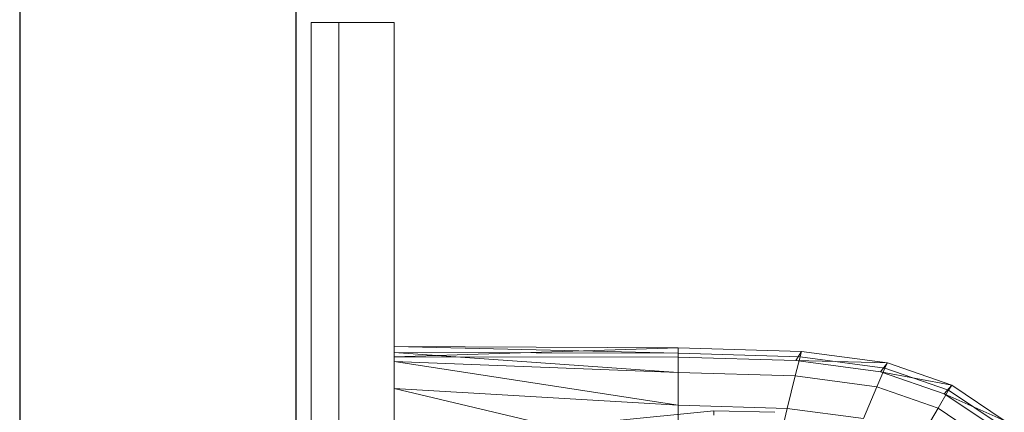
# Model space of a CAD drawing. Header units: metres. Extents: x 391.1 to 430.4, y 12.7 to 28.4.
# Tile 43 of 165: x 401.356 to 401.713, y 26.777 to 26.919. Entities that reach past the tile are written whole.
import ezdxf

# ---------------------------------------------------------------- set-up
doc = ezdxf.new("R2010")
doc.units = ezdxf.units.M
for name, color, linetype, lineweight in [('02_MOBILIARIO', 7, 'Continuous', 18), ('A-DETL-____-MBND', 7, 'Continuous', 18), ('A-GENM-____-OTLN', 7, 'Continuous', 18), ('A-WALL-____-MCUT', 7, 'Continuous', 25), ('A-WALL-____-OTLN', 7, 'Continuous', 25)]:
    doc.layers.add(name, color=color, linetype=linetype, lineweight=lineweight)

# ---------------------------------------------------------------- blocks, each defined once
blk = doc.blocks.new('Family - Rentamans PB-155389-02_TEL_P0')
at = {"layer": 'A-DETL-____-MBND', "color": 253, "true_color": 0xaaaaaa}
for p, q in [((0, 0.36146), (0, 0.36526)), ((0, 0.36526), (0, 0.36308)), ((0.10273, 0.3648), (0, 0.36526)), ((0.10273, 0.36283), (0, 0.36526)), ((0.10273, 0.3648), (0, 0.36146)), ((0.14736, 0.36347), (0.10273, 0.3648)), ((0.10273, 0.36283), (0.10273, 0.3648)), ((0.10273, 0.36479), (0.10273, 0.36141)), ((0.14525, 0.36016), (0.14736, 0.36347)), ((0.14679, 0.36152), (0.14736, 0.36347)), ((0.17848, 0.35928), (0.14736, 0.36347)), ((0, 0.36308), (0, 0.35983)), ((0.10273, 0.36283), (0, 0.36308)), ((0, 0.36308), (0.10273, 0.35585)), ((0.10273, 0.36141), (0, 0.36146)), ((0, 0.36146), (0, 0.00406)), ((0, 0.35983), (0, 0.35008)), ((0.10273, 0.35585), (0, 0.35983)), ((0, 0.35983), (0.10273, 0.34405)), ((0.14679, 0.36152), (0.10273, 0.36283)), ((0.10273, 0.36283), (0.10273, 0.35585)), ((0.14525, 0.36016), (0.10273, 0.36141)), ((0.14508, 0.3546), (0.14679, 0.36152)), ((0.17596, 0.35605), (0.14525, 0.36016)), ((0.17848, 0.35928), (0.14525, 0.36016)), ((0.17751, 0.35738), (0.14679, 0.36152)), ((0.17461, 0.35061), (0.17751, 0.35738)), ((0.17596, 0.35605), (0.17848, 0.35928)), ((0.17751, 0.35738), (0.17848, 0.35928)), ((0.2005, 0.34941), (0.17751, 0.35738)), ((0.20176, 0.35121), (0.17848, 0.35928)), ((0.10273, 0.35585), (0.10273, 0.34405)), ((0.14508, 0.3546), (0.10273, 0.35585)), ((0.14508, 0.3546), (0.1422, 0.34287)), ((0.17461, 0.35061), (0.14508, 0.3546)), ((0.19894, 0.34814), (0.17596, 0.35605)), ((0.20176, 0.35121), (0.17596, 0.35605)), ((0, 0.35008), (0, 0.32734)), ((0.10273, 0.34405), (0, 0.35008)), ((0, 0.35008), (0.10273, 0.32574)), ((0.16971, 0.33917), (0.17461, 0.35061)), ((0.19671, 0.34296), (0.17461, 0.35061)), ((0.19671, 0.34296), (0.2005, 0.34941)), ((0.19894, 0.34814), (0.20176, 0.35121)), ((0.2005, 0.34941), (0.20176, 0.35121)), ((0.21918, 0.33686), (0.2005, 0.34941)), ((0.22069, 0.33849), (0.20176, 0.35121)), ((0.21762, 0.33569), (0.19894, 0.34814)), ((0.22069, 0.33849), (0.19894, 0.34814)), ((0.07816, 0.33823), (0.11557, 0.34199)), ((0.10273, 0.34405), (0.10273, 0.32574)), ((0.1422, 0.34287), (0.10273, 0.34405)), ((0.11557, 0.34199), (0.13769, 0.34144)), ((0.11566, 0.34041), (0.11557, 0.34199)), ((0.1422, 0.34287), (0.13772, 0.3247)), ((0.16971, 0.33917), (0.1422, 0.34287)), ((0.1903, 0.33203), (0.19671, 0.34296)), ((0.21467, 0.33089), (0.19671, 0.34296))]:
    blk.add_line(p, q, dxfattribs=at)
blk = doc.blocks.new('Family - Envans PB-155461-02_TEL_P0')
at = {"layer": 'A-WALL-____-MCUT', "color": 253, "true_color": 0xaaaaaa}
for p, q in [((6.12307, 0.1), (3.61987, 0.1)), ((3.61987, 0), (6.12307, 0))]:
    blk.add_line(p, q, dxfattribs=at)
at = {"layer": 'A-WALL-____-OTLN', "color": 253, "true_color": 0xaaaaaa}
for p, q in [((6.12307, 0.1), (0, 0.1)), ((0, 0), (6.12307, 0))]:
    blk.add_line(p, q, dxfattribs=at)
at = {"layer": 'A-WALL-____-OTLN', "color": 253, "lineweight": 18, "true_color": 0xaaaaaa}
blk.add_line((-0.00093, 0), (6.12307, 0), dxfattribs=at)
blk = doc.blocks.new('Family - LONDR55-XX_ZZ-ARQ-CAA-M3D-Londres55-155345-02_TEL_P0')
at = {"layer": 'A-GENM-____-OTLN', "color": 253, "true_color": 0xaaaaaa}
for p, q in [((0.6, 0.03), (0, 0.03)), ((0, 0.03), (0, 0.01)), ((0, 0.03), (0, 0.01)), ((0.6, 0.03), (0, 0.03)), ((0, 0.01), (0.6, 0.01)), ((0, 0.01), (0.6, 0.01)), ((0.6, 0.01), (0, 0.01)), ((0, 0.01), (0, 0)), ((0, 0), (0, 0.01)), ((0, 0.01), (0.6, 0.01)), ((0, 0), (0.6, 0)), ((0.6, 0), (0, 0))]:
    blk.add_line(p, q, dxfattribs=at)
blk = doc.blocks.new('Family - Mirall PB-155794-02_TEL_P0')
blk.add_blockref('Family - LONDR55-XX_ZZ-ARQ-CAA-M3D-Londres55-155345-02_TEL_P0', (0, 0))
blk = doc.blocks.new('LONDR55-XX_ZZ-ARQ-CAA-M3D-Londres55_ifc-1-02_TEL_P0')
at = {"layer": '02_MOBILIARIO', "color": 253, "lineweight": 18, "true_color": 0xaaaaaa}
blk.add_blockref('Family - Rentamans PB-155389-02_TEL_P0', (401.49193, 26.43532), dxfattribs=at)
at = {"layer": 'A-GENM-____-OTLN', "color": 253, "lineweight": 18, "true_color": 0xaaaaaa, "rotation": 270}
blk.add_blockref('Family - Mirall PB-155794-02_TEL_P0', (401.46193, 26.91762), dxfattribs=at)
at = {"layer": 'A-WALL-____-OTLN', "color": 253, "lineweight": 18, "true_color": 0xaaaaaa, "rotation": 90}
blk.add_blockref('Family - Envans PB-155461-02_TEL_P0', (401.45645, 22.14078), dxfattribs=at)

msp = doc.modelspace()

# ---------------------------------------------------------------- block references
at = {"lineweight": 5}
msp.add_blockref('LONDR55-XX_ZZ-ARQ-CAA-M3D-Londres55_ifc-1-02_TEL_P0', (0, 0), dxfattribs=at)

doc.saveas('drawing.dxf')
